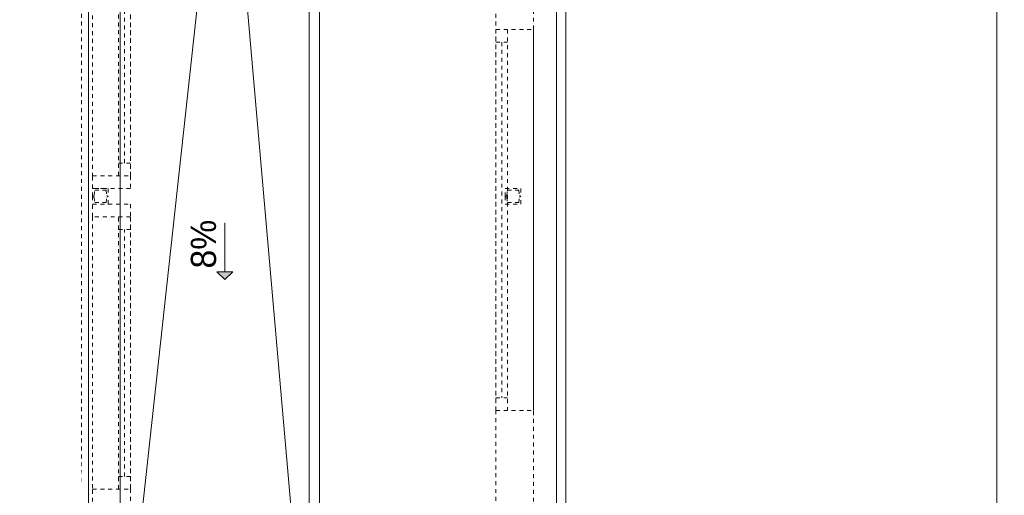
# Model space of a CAD drawing. Extents: x -220312 to -8310, y -91840 to 81907.
# Tile 83 of 128: x -126275 to -120024, y -16475 to -13453. Entities that reach past the tile are written whole.
import ezdxf

# ---------------------------------------------------------------- set-up
doc = ezdxf.new("R2010")
doc.units = 0
doc.header["$MEASUREMENT"] = 0
doc.set_wipeout_variables(frame=1)
doc.linetypes.add('Hidden Line', pattern=[50, 25, -25])
doc.linetypes.add('Kreski i kropki', pattern=[450, 250, -100, 0, -100])
doc.layers.add('#kan_san-op', color=34, linetype='Continuous')
for name, color, linetype, lineweight in [('Arch schody_Nr_Pióra__21', 7, 'Continuous', 9), ('arch spadki_Nr_Pióra__21', 7, 'Continuous', 9), ('INWENT KONST. DREWNIANA_Nr_Pióra__20', 1, 'Continuous', 100), ('INWENT. OKNA_Nr_Pióra__101', 8, 'Continuous', 13), ('INWENT.ŚCIANY_Nr_Pióra__101', 8, 'Continuous', 13), ('Inwentaryzacja Konst._Nr_Pióra__101', 8, 'Continuous', 13), ('Istniejące schody_Nr_Pióra__101', 8, 'Continuous', 13), ('PODKŁAD', 252, 'Continuous', 35)]:
    doc.layers.add(name, color=color, linetype=linetype, lineweight=lineweight)
doc.styles.add('GENERATED_STYLE_6', font='txt')

# ---------------------------------------------------------------- blocks, each defined once
blk = doc.blocks.new('parter')
at = {"layer": 'Arch schody_Nr_Pióra__21', "linetype": 'Continuous'}
blk.add_hatch(color=252, dxfattribs=at).paths.add_polyline_path([(-186642.4, -15104.1), (-186692.4, -15054.1), (-186592.4, -15054.1)], flags=0)
at = {"layer": 'Arch schody_Nr_Pióra__21', "color": 252, "linetype": 'Continuous'}
for p, q in [((-181742.4, -10215.1), (-181742.4, -17665.1)), ((-187507.4, -11415.1), (-187507.4, -20065.1)), ((-187307.4, -11415.1), (-187307.4, -20065.1)), ((-187307.4, -11745.1), (-187307.4, -17865.1)), ((-186642.4, -11745.1), (-187307.4, -17865.1)), ((-186642.4, -11745.1), (-186107.4, -17865.1)), ((-186107.4, -11745.1), (-186107.4, -17865.1)), ((-186042.4, -11745.1), (-186042.4, -17865.1)), ((-184537.4, -12815.1), (-184537.4, -17665.1)), ((-184477.4, -12815.1), (-184477.4, -17665.1)), ((-186642.4, -14744.1), (-186642.4, -15054.1)), ((-186692.4, -15054.1), (-186592.4, -15054.1)), ((-186642.4, -15104.1), (-186692.4, -15054.1)), ((-186642.4, -15104.1), (-186592.4, -15054.1))]:
    blk.add_line(p, q, dxfattribs=at)
at = {"layer": 'INWENT KONST. DREWNIANA_Nr_Pióra__20', "color": 252, "linetype": 'Kreski i kropki'}
for q in [(-187901.9, -9994.8), (-191082.4, -14018.6)]:
    blk.add_line((-187935.5, -13999.1), q, dxfattribs=at)
at = {"layer": 'INWENT. OKNA_Nr_Pióra__101', "color": 252, "linetype": 'Hidden Line'}
for p, q in [((-187482.4, -12725.1), (-187482.4, -14445.1)), ((-187317.4, -14445.1), (-187317.4, -12725.1)), ((-187242.4, -14445.1), (-187242.4, -12725.1)), ((-187242.4, -12725.1), (-187242.4, -14445.1)), ((-187279.9, -14365.1), (-187279.9, -12805.1)), ((-184922.4, -13515.1), (-184922.4, -15935.1)), ((-184922.4, -15935.1), (-184922.4, -13515.1)), ((-184847.4, -13515.1), (-184847.4, -15935.1)), ((-184682.4, -13515.1), (-184682.4, -15935.1)), ((-184922.4, -13595.1), (-184847.4, -13595.1)), ((-184884.9, -13595.1), (-184884.9, -15855.1)), ((-187317.4, -14365.1), (-187242.4, -14365.1)), ((-187482.4, -14705.1), (-187482.4, -16435.1)), ((-187317.4, -16435.1), (-187317.4, -14705.1)), ((-187242.4, -16435.1), (-187242.4, -14705.1)), ((-187242.4, -14705.1), (-187242.4, -16435.1)), ((-187317.4, -14785.1), (-187242.4, -14785.1)), ((-187279.9, -16355.1), (-187279.9, -14785.1)), ((-184922.4, -15855.1), (-184847.4, -15855.1)), ((-187317.4, -16355.1), (-187242.4, -16355.1))]:
    blk.add_line(p, q, dxfattribs=at)
at = {"layer": 'INWENT.ŚCIANY_Nr_Pióra__101', "color": 252, "linetype": 'Hidden Line'}
for p, q in [((-184922.4, -13165.1), (-184922.4, -13515.1)), ((-184682.4, -13515.1), (-184682.4, -13165.1)), ((-184922.4, -13515.1), (-184682.4, -13515.1)), ((-187482.4, -14525.1), (-187482.4, -14445.1)), ((-187482.4, -14445.1), (-187242.4, -14445.1)), ((-187242.4, -14445.1), (-187242.4, -14525.1)), ((-187242.4, -14525.1), (-187482.4, -14525.1)), ((-187482.4, -14705.1), (-187482.4, -14625.1)), ((-187482.4, -14625.1), (-187242.4, -14625.1)), ((-187242.4, -14625.1), (-187242.4, -14705.1)), ((-187242.4, -14705.1), (-187482.4, -14705.1)), ((-184922.4, -15935.1), (-184922.4, -16515.1)), ((-184922.4, -15935.1), (-184682.4, -15935.1)), ((-184682.4, -16515.1), (-184682.4, -15935.1)), ((-187482.4, -16435.1), (-187242.4, -16435.1)), ((-187482.4, -16515.1), (-187482.4, -16435.1)), ((-187242.4, -16435.1), (-187242.4, -16515.1))]:
    blk.add_line(p, q, dxfattribs=at)
at = {"layer": 'Inwentaryzacja Konst._Nr_Pióra__101', "color": 252, "linetype": 'Hidden Line'}
for p, q in [((-187482.4, -14525.1), (-187382.4, -14525.1)), ((-187482.4, -14575.1), (-187482.4, -14525.1)), ((-187472.4, -14570.1), (-187468.5, -14535.1)), ((-187468.5, -14535.1), (-187396.3, -14535.1)), ((-187396.3, -14535.1), (-187392.4, -14570.1)), ((-187382.4, -14525.1), (-187382.4, -14575.1)), ((-184862.4, -14575.1), (-184862.4, -14525.1)), ((-184862.4, -14525.1), (-184762.4, -14525.1)), ((-184852.4, -14570.1), (-184848.5, -14535.1)), ((-184848.5, -14535.1), (-184776.3, -14535.1)), ((-184776.3, -14535.1), (-184772.4, -14570.1)), ((-184762.4, -14525.1), (-184762.4, -14575.1)), ((-187482.4, -14575.1), (-187472.4, -14570.1)), ((-187482.4, -14575.1), (-187482.4, -14625.1)), ((-187482.4, -14575.1), (-187472.4, -14580.1)), ((-187482.4, -14625.1), (-187382.4, -14625.1)), ((-187472.4, -14580.1), (-187468.5, -14615.1)), ((-187468.5, -14615.1), (-187396.3, -14615.1)), ((-187396.3, -14615.1), (-187392.4, -14580.1)), ((-187382.4, -14575.1), (-187392.4, -14570.1)), ((-187382.4, -14575.1), (-187392.4, -14580.1)), ((-187382.4, -14625.1), (-187382.4, -14575.1)), ((-184862.4, -14575.1), (-184852.4, -14570.1)), ((-184862.4, -14575.1), (-184852.4, -14580.1)), ((-184862.4, -14575.1), (-184862.4, -14625.1)), ((-184862.4, -14625.1), (-184762.4, -14625.1)), ((-184852.4, -14580.1), (-184848.5, -14615.1)), ((-184848.5, -14615.1), (-184776.3, -14615.1)), ((-184776.3, -14615.1), (-184772.4, -14580.1)), ((-184762.4, -14575.1), (-184772.4, -14570.1)), ((-184762.4, -14575.1), (-184772.4, -14580.1)), ((-184762.4, -14625.1), (-184762.4, -14575.1))]:
    blk.add_line(p, q, dxfattribs=at)
at = {"layer": 'Istniejące schody_Nr_Pióra__101', "color": 252, "linetype": 'Hidden Line'}
for p, q in [((-187552.4, -10015.1), (-187552.4, -16465.1)), ((-184682.4, -16715.1), (-184682.4, -10015.1)), ((-187552.4, -16465.1), (-191052.4, -16465.1))]:
    blk.add_line(p, q, dxfattribs=at)
at = {"layer": 'arch spadki_Nr_Pióra__21', "color": 252, "linetype": 'Continuous', "style": 'GENERATED_STYLE_6'}
blk.add_text('8%', height=160, rotation=90, dxfattribs=at).set_placement((-186698.6, -15033.6))

msp = doc.modelspace()

# ---------------------------------------------------------------- block references
at = {"layer": 'PODKŁAD'}
msp.add_blockref('parter', (61670.5, 0), dxfattribs=at)

# ---------------------------------------------------------------- next in the draw order: wipeouts: each hides what was drawn before it
at = {"ltscale": 10}
msp.add_wipeout([(-136614.7, -17981.1), (-136614.7, -10801.3), (-126029.1, -10941.5), (-125836.9, -17981.1)], dxfattribs=at).dxf.layer = '#kan_san-op'

# ---------------------------------------------------------------- next in the draw order: wipeouts: each hides what was drawn before it
msp.add_wipeout([(-139099.8, 11108.9), (-136614.7, 10498.9), (-136614.7, -17981.1), (-97709.8, -17981.1), (-97099.8, -18591.1), (-139099.8, -18591.1)], dxfattribs=at).dxf.layer = '#kan_san-op'

doc.saveas('drawing.dxf')
